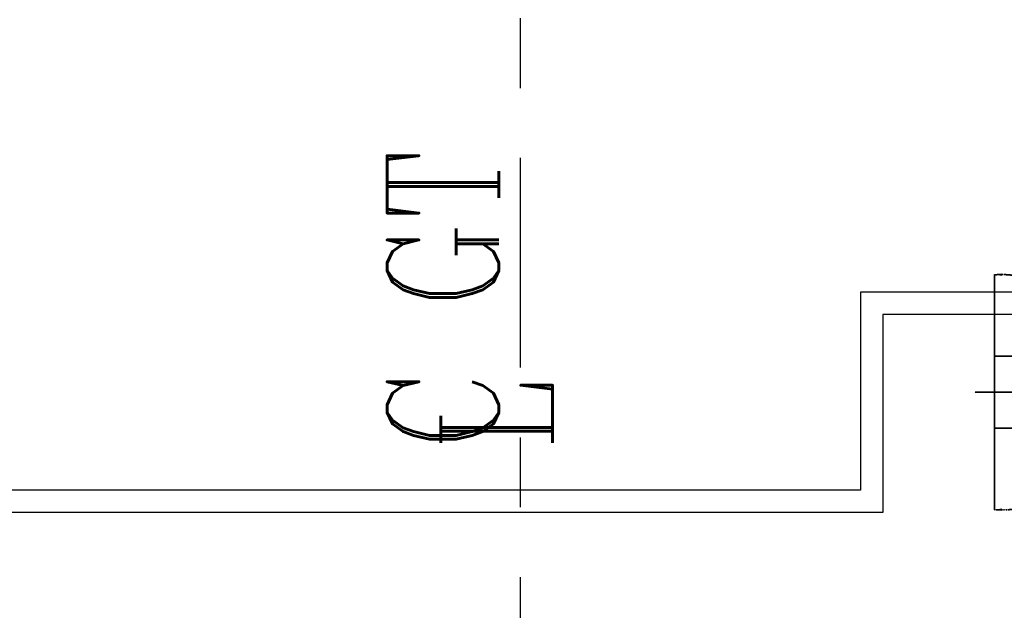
# Model space of a CAD drawing. Header units: inches. Extents: x -341304 to 31571016, y -692717 to 2132253.
# Tile 154 of 256: x 550728 to 559538, y -289358 to -284074. Entities that reach past the tile are written whole.
import ezdxf
from ezdxf.enums import TextEntityAlignment as Align

# ---------------------------------------------------------------- set-up
doc = ezdxf.new("R2010")
doc.units = ezdxf.units.IN
doc.header["$MEASUREMENT"] = 0
for name, pattern in [('CENTER', [2, 1.25, -0.25, 0.25, -0.25]), ('CENTRE', [1.5, 0.75, -0.25, 0.25, -0.25]), ('PHANTOM', [2.5, 1.25, -0.25, 0.25, -0.25, 0.25, -0.25])]:
    doc.linetypes.add(name, pattern=pattern)
doc.layers.add('OBJECT', color=7, linetype='Continuous')
doc.styles.add('ROMANC', font='ROMANC.SHX')

# ---------------------------------------------------------------- blocks, each defined once
blk = doc.blocks.new('tyyyy')
at = {"color": 230, "ltscale": 100}
for p, q in [((-1255486, 591205.4), (-1266339.7, 591205.4)), ((-1266339.7, 591205.4), (-1266339.7, 589432.2)), ((-1255686, 591005.4), (-1266139.7, 591005.4)), ((-1266139.7, 591005.4), (-1266139.7, 589232.2)), ((-1266339.7, 589432.2), (-1274902.3, 589432.2)), ((-1266139.7, 589232.2), (-1274702.3, 589232.2))]:
    blk.add_line(p, q, dxfattribs=at)
at = {"color": 230, "lineweight": 35}
for points in [[(-1265072.6, 591349.9), (-1265072.6, 591371.7), (-1265138.1, 591360.8)], [(-1265072.6, 589269.4), (-1265072.6, 589247.5), (-1265138.1, 589258.4)]]:
    blk.add_solid(points, dxfattribs=at)
at = {"layer": 'OBJECT', "color": 230, "lineweight": 35}
for p, q in [((-1265139.7, 590631.5), (-1265139.7, 591361.2)), ((-1265139.7, 590631.5), (-1263422.9, 590631.5)), ((-1265139.7, 589987.7), (-1265139.7, 590631.5)), ((-1263422.9, 589987.7), (-1265139.7, 589987.7)), ((-1265139.7, 589987.7), (-1265139.7, 589258.1))]:
    blk.add_line(p, q, dxfattribs=at)
at = {"layer": 'OBJECT', "color": 230, "linetype": 'CENTER', "lineweight": 35}
blk.add_line((-1263246.9, 590309.6), (-1265315.6, 590309.6), dxfattribs=at)
at = {"layer": 'OBJECT', "color": 230, "linetype": 'PHANTOM', "lineweight": 35}
for centre, start, end in [((-1265077.6, 590562.6), 4.82052, 94.4504), ((-1265077.6, 590054.9), 265.5496, 355.17948)]:
    blk.add_arc(centre, 799.2, start, end, dxfattribs=at)
blk = doc.blocks.new('GT REV-02')
at = {"color": 230, "linetype": 'CENTRE', "ltscale": 2500}
blk.add_line((-877940.7, 18988.2, -96251.3), (-877940.7, 42499, -96251.3), dxfattribs=at)
at = {"color": 7}
blk.add_blockref('tyyyy', (391440.3, -564041.7), dxfattribs=at)
at = {"color": 230, "style": 'ROMANC', "width": 0.8}
for s, p in [('C GT', (-878635.5, 27097.9)), ('L', (-878154.4, 26055.5))]:
    blk.add_text(s, height=1000, rotation=90, dxfattribs=at).set_placement(p, align=Align.MIDDLE)

msp = doc.modelspace()

# ---------------------------------------------------------------- block references
at = {"color": 230}
msp.add_blockref('GT REV-02', (1433150.1, -313674.2, 96251.3), dxfattribs=at)

doc.saveas('drawing.dxf')
